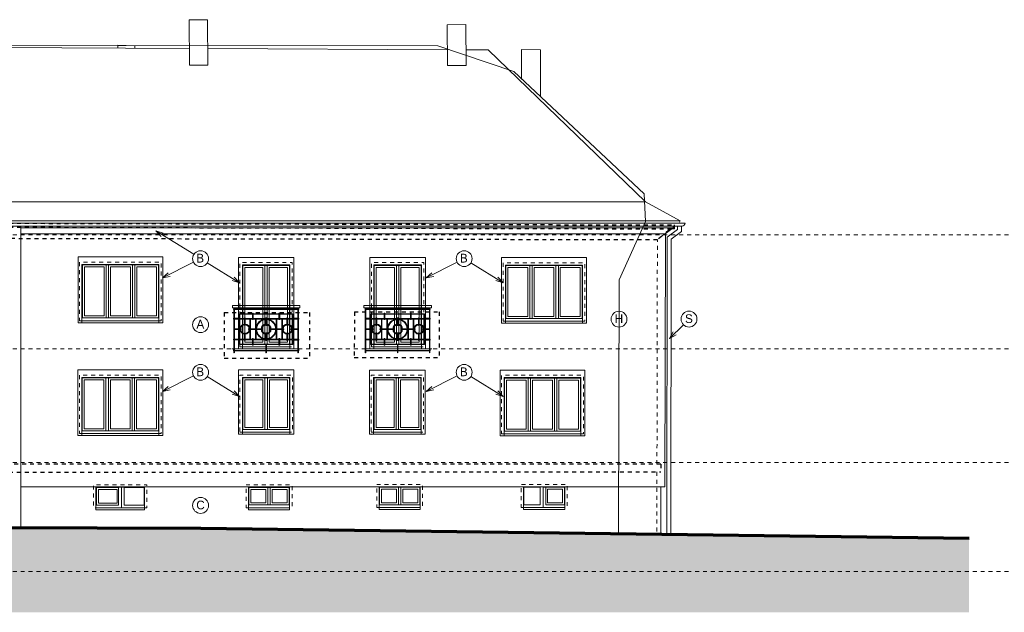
# Model space of a CAD drawing. Extents: x -2490 to 234697, y -105219 to -45378.
# Tile 14 of 15: x 169973 to 194793, y -62947 to -48005. Entities that reach past the tile are written whole.
import ezdxf

# ---------------------------------------------------------------- set-up
doc = ezdxf.new("R2010")
doc.units = 0
doc.header["$MEASUREMENT"] = 0
doc.linetypes.add('čárkovaná S', pattern=[200, 100, -100])
doc.layers.add('2D kreslení - obecné_Číslo_pera__241', color=9, linetype='Continuous', lineweight=13, true_color=0x808080)
doc.layers.add('vodorovné konstrukce_Číslo_pera__241', color=9, linetype='Continuous', lineweight=13, true_color=0x808080)
for name, color, linetype, lineweight in [('2D VÝPLNĚ_Číslo_pera__4', 91, 'Continuous', 13), ('2D ČÁRY_Číslo_pera__1', 7, 'Continuous', 15), ('2D ČÁRY_Číslo_pera__3', 150, 'Continuous', 13), ('blok F_hromosvody_Číslo_pera__1', 7, 'Continuous', 15), ('blok F_komíny_Číslo_pera__1', 7, 'Continuous', 15), ('blok F_pohled1_fasáda_Číslo_pera__1', 7, 'Continuous', 15), ('blok F_pohled1_fasáda_Číslo_pera__2', 1, 'Continuous', 25), ('blok F_pohled1_fasáda_Číslo_pera__3', 150, 'Continuous', 13), ('blok F_pohled1_střecha_Číslo_pera__1', 7, 'Continuous', 15), ('blok F_pohled1_střecha_Číslo_pera__2', 1, 'Continuous', 25), ('blok F_pohled1_terén_Číslo_pera__6', 190, 'Continuous', 70), ('blok I_pohled1_okna_Číslo_pera__3', 150, 'Continuous', 13), ('KRESBA_Číslo_pera__1', 7, 'Continuous', 15), ('obrys_Číslo_pera__1', 7, 'Continuous', 15), ('POZNÁMKY.TEXT_Číslo_pera__4', 91, 'Continuous', 13), ('zdi_Číslo_pera__1', 7, 'Continuous', 15)]:
    doc.layers.add(name, color=color, linetype=linetype, lineweight=lineweight)
doc.layers.add('vodorovné konstrukce', color=7, linetype='Continuous')
doc.styles.add('GENERATED_STYLE_3', font='txt')

# ---------------------------------------------------------------- blocks, each defined once
blk = doc.blocks.new('LINE_12145', base_point=(186353, -56046))
at = {"layer": 'vodorovné konstrukce_Číslo_pera__241', "linetype": 'Continuous'}
for q in [(186704, -55695), (186449, -55879), (186520, -55950)]:
    blk.add_line((186353, -56046), q, dxfattribs=at)
blk = doc.blocks.new('LINE_12156', base_point=(173575, -54516))
at = {"layer": 'vodorovné konstrukce_Číslo_pera__241', "linetype": 'Continuous'}
for q in [(174355, -54121), (173719, -54387), (173764, -54476)]:
    blk.add_line((173575, -54516), q, dxfattribs=at)
blk = doc.blocks.new('LINE_12157', base_point=(175515, -54640))
at = {"layer": 'vodorovné konstrukce_Číslo_pera__241', "linetype": 'Continuous'}
for q in [(174701, -54139), (175330, -54584), (175383, -54499)]:
    blk.add_line((175515, -54640), q, dxfattribs=at)
blk = doc.blocks.new('LINE_12158', base_point=(173575, -57382))
at = {"layer": 'vodorovné konstrukce_Číslo_pera__241', "linetype": 'Continuous'}
for q in [(174355, -56987), (173719, -57253), (173764, -57342)]:
    blk.add_line((173575, -57382), q, dxfattribs=at)
blk = doc.blocks.new('LINE_12159', base_point=(175515, -57506))
at = {"layer": 'vodorovné konstrukce_Číslo_pera__241', "linetype": 'Continuous'}
for q in [(174701, -57005), (175330, -57450), (175383, -57365)]:
    blk.add_line((175515, -57506), q, dxfattribs=at)
blk = doc.blocks.new('LINE_12160', base_point=(180220, -54516))
at = {"layer": 'vodorovné konstrukce_Číslo_pera__241', "linetype": 'Continuous'}
for q in [(181000, -54121), (180364, -54387), (180409, -54476)]:
    blk.add_line((180220, -54516), q, dxfattribs=at)
blk = doc.blocks.new('LINE_12161', base_point=(182161, -54640))
at = {"layer": 'vodorovné konstrukce_Číslo_pera__241', "linetype": 'Continuous'}
for q in [(181346, -54139), (181976, -54584), (182028, -54499)]:
    blk.add_line((182161, -54640), q, dxfattribs=at)
blk = doc.blocks.new('LINE_12162', base_point=(180220, -57382))
at = {"layer": 'vodorovné konstrukce_Číslo_pera__241', "linetype": 'Continuous'}
for q in [(181000, -56987), (180364, -57253), (180409, -57342)]:
    blk.add_line((180220, -57382), q, dxfattribs=at)
blk = doc.blocks.new('LINE_12163', base_point=(182161, -57506))
at = {"layer": 'vodorovné konstrukce_Číslo_pera__241', "linetype": 'Continuous'}
for q in [(181346, -57005), (181976, -57450), (182028, -57365)]:
    blk.add_line((182161, -57506), q, dxfattribs=at)
blk = doc.blocks.new('LINE_12165', base_point=(173404, -53330))
at = {"layer": 'vodorovné konstrukce_Číslo_pera__241', "linetype": 'Continuous'}
for q in [(174365, -53921), (173589, -53385), (173536, -53470)]:
    blk.add_line((173404, -53330), q, dxfattribs=at)

msp = doc.modelspace()

# ---------------------------------------------------------------- hatches: boundary and pattern name
at = {"layer": '2D VÝPLNĚ_Číslo_pera__4', "linetype": 'Continuous'}
msp.add_hatch(color=8, dxfattribs=at).paths.add_polyline_path([(130309.2, -60991.9), (130309.3, -62947.4), (193903.3, -62947.4), (193903.3, -61087.2), (174542.9, -60836.7), (165162.9, -60801.9), (155537.3, -60796.8), (145750.8, -60739.6), (145754.9, -61033.2)], flags=0)

# ---------------------------------------------------------------- linework, layer by layer
at = {"layer": '2D kreslení - obecné_Číslo_pera__241', "color": 8, "linetype": 'Continuous'}
for centre in [(174532.9, -54029.8), (181178.4, -54029.8), (174532.9, -55694.9), (185081.1, -55555.8), (186845.2, -55553.6), (174532.9, -56895.8), (181178.4, -56895.8), (174532.9, -60252.1)]:
    msp.add_circle(centre, 200, dxfattribs=at)
at = {"layer": '2D ČÁRY_Číslo_pera__1', "color": 8, "linetype": 'Continuous'}
for p, q in [((136137.9, -52596.5), (185752.1, -52596.5)), ((135267.9, -53074.7), (186622.1, -53074.7)), ((135143.2, -53132.9), (186746.8, -53132.9)), ((135218.7, -53207.9), (186671.3, -53207.9)), ((169998.7, -53208.2), (169998.7, -60819.8)), ((169998.7, -53252.2), (186447.7, -53252.2)), ((186554.4, -53295.9), (186554.4, -53207.9)), ((186654.4, -53345.9), (186654.4, -53207.9)), ((169998.7, -53402.2), (186248, -53402.2)), ((169998.7, -59782.9), (186235.9, -59782.9))]:
    msp.add_line(p, q, dxfattribs=at)
at = {"layer": '2D ČÁRY_Číslo_pera__1', "color": 8, "linetype": 'Continuous', "flags": 128}
for points in [[(171542.9, -55595.2), (171542.9, -55645.2), (171442.9, -55645.2), (171442.9, -53987.8), (173582.9, -53987.8), (173582.9, -55645.2), (173482.9, -55645.2), (173482.9, -55595.2)], [(176785.2, -56257.2), (176785.2, -56307.2), (176885.2, -56307.2), (176885.2, -53997.8), (175485.2, -53997.8), (175485.2, -56307.2), (175585.2, -56307.2), (175585.2, -56257.2)], [(180100.1, -56257.2), (180100.1, -56307.2), (180200.1, -56307.2), (180200.1, -53997.8), (178800.1, -53997.8), (178800.1, -56307.2), (178900.1, -56307.2), (178900.1, -56257.2)], [(182220.9, -55609.2), (182220.9, -55659.2), (182120.9, -55659.2), (182120.9, -54001.8), (184260.9, -54001.8), (184260.9, -55659.2), (184160.9, -55659.2), (184160.9, -55609.2)], [(172212.9, -55525.2), (172212.9, -54188.9), (172152.9, -54188.9), (172152.9, -55525.2)], [(172872.9, -55525.2), (172872.9, -54188.9), (172812.9, -54188.9), (172812.9, -55525.2)], [(176215.2, -56187.2), (176215.2, -54198.9), (176155.2, -54198.9), (176155.2, -56187.2)], [(179530.1, -56187.2), (179530.1, -54198.9), (179470.1, -54198.9), (179470.1, -56187.2)], [(182890.9, -55539.2), (182890.9, -54202.9), (182830.9, -54202.9), (182830.9, -55539.2)], [(183550.9, -55539.2), (183550.9, -54202.9), (183490.9, -54202.9), (183490.9, -55539.2)], [(171537.8, -58441.2), (171537.8, -58491.2), (171437.8, -58491.2), (171437.8, -56833.8), (173577.8, -56833.8), (173577.8, -58491.2), (173477.8, -58491.2), (173477.8, -58441.2)], [(176785.9, -58406.9), (176785.9, -58456.9), (176885.9, -58456.9), (176885.9, -56835.8), (175485.9, -56835.8), (175485.9, -58456.9), (175585.9, -58456.9), (175585.9, -58406.9)], [(172207.8, -58371.2), (172207.8, -57034.9), (172147.8, -57034.9), (172147.8, -58371.2)], [(172867.8, -58371.2), (172867.8, -57034.9), (172807.8, -57034.9), (172807.8, -58371.2)], [(176215.9, -58336.9), (176215.9, -57036.9), (176155.9, -57036.9), (176155.9, -58336.9)], [(180094.7, -58408.9), (180094.7, -58458.9), (180194.7, -58458.9), (180194.7, -56837.8), (178794.7, -56837.8), (178794.7, -58458.9), (178894.7, -58458.9), (178894.7, -58408.9)], [(179524.7, -58338.9), (179524.7, -57038.9), (179464.7, -57038.9), (179464.7, -58338.9)], [(182181.2, -58446.2), (182181.2, -58496.2), (182081.2, -58496.2), (182081.2, -56838.8), (184221.2, -56838.8), (184221.2, -58496.2), (184121.2, -58496.2), (184121.2, -58446.2)], [(182851.2, -58376.2), (182851.2, -57039.9), (182791.2, -57039.9), (182791.2, -58376.2)], [(183511.2, -58376.2), (183511.2, -57039.9), (183451.2, -57039.9), (183451.2, -58376.2)], [(176290.1, -60240.9), (176290.1, -59798.9), (176230.1, -59798.9), (176230.1, -60240.9)], [(179583, -60233.9), (179583, -59791.9), (179523, -59791.9), (179523, -60233.9)]]:
    msp.add_lwpolyline(points, dxfattribs=at)
at = {"layer": '2D ČÁRY_Číslo_pera__1', "color": 8, "linetype": 'čárkovaná S', "flags": 128}
for points in [[(171482.9, -55595.2), (173542.9, -55595.2), (173542.9, -54118.9), (171482.9, -54118.9)], [(175525.2, -56257.2), (176845.2, -56257.2), (176845.2, -54128.9), (175525.2, -54128.9)], [(178840.1, -56257.2), (180160.1, -56257.2), (180160.1, -54128.9), (178840.1, -54128.9)], [(182160.9, -55609.2), (184220.9, -55609.2), (184220.9, -54132.9), (182160.9, -54132.9)], [(171477.8, -58441.2), (173537.8, -58441.2), (173537.8, -56964.9), (171477.8, -56964.9)], [(175525.9, -58406.9), (176845.9, -58406.9), (176845.9, -56966.9), (175525.9, -56966.9)], [(178834.7, -58408.9), (180154.7, -58408.9), (180154.7, -56968.9), (178834.7, -56968.9)], [(182121.2, -58446.2), (184181.2, -58446.2), (184181.2, -56969.9), (182121.2, -56969.9)], [(173178.4, -60311.9), (171835.6, -60311.9), (171835.6, -59729.9), (173178.4, -59729.9)], [(175681, -60310.9), (176837.8, -60310.9), (176837.8, -59728.9), (175681, -59728.9)], [(178973.9, -60303.9), (180130.7, -60303.9), (180130.7, -59721.9), (178973.9, -59721.9)], [(182614.1, -60304.9), (183775.9, -60304.9), (183775.9, -59722.9), (182614.1, -59722.9)]]:
    msp.add_lwpolyline(points, close=True, dxfattribs=at)
at = {"layer": '2D ČÁRY_Číslo_pera__1', "color": 8, "linetype": 'Continuous', "flags": 128}
for points in [[(171542.9, -55595.2), (173482.9, -55595.2), (173482.9, -54178.9), (171542.9, -54178.9)], [(171552.9, -55525.2), (173472.9, -55525.2), (173472.9, -54188.9), (171552.9, -54188.9)], [(171602.9, -55475.2), (172102.9, -55475.2), (172102.9, -54238.9), (171602.9, -54238.9)], [(172262.9, -55475.2), (172762.9, -55475.2), (172762.9, -54238.9), (172262.9, -54238.9)], [(172922.9, -55475.2), (173422.9, -55475.2), (173422.9, -54238.9), (172922.9, -54238.9)], [(175585.2, -56257.2), (176785.2, -56257.2), (176785.2, -54188.9), (175585.2, -54188.9)], [(175595.2, -56187.2), (176775.2, -56187.2), (176775.2, -54198.9), (175595.2, -54198.9)], [(175645.2, -56137.2), (176105.2, -56137.2), (176105.2, -54248.9), (175645.2, -54248.9)], [(176265.2, -56137.2), (176725.2, -56137.2), (176725.2, -54248.9), (176265.2, -54248.9)], [(178900.1, -56257.2), (180100.1, -56257.2), (180100.1, -54188.9), (178900.1, -54188.9)], [(178910.1, -56187.2), (180090.1, -56187.2), (180090.1, -54198.9), (178910.1, -54198.9)], [(178960.1, -56137.2), (179420.1, -56137.2), (179420.1, -54248.9), (178960.1, -54248.9)], [(179580.1, -56137.2), (180040.1, -56137.2), (180040.1, -54248.9), (179580.1, -54248.9)], [(182220.9, -55609.2), (184160.9, -55609.2), (184160.9, -54192.9), (182220.9, -54192.9)], [(182230.9, -55539.2), (184150.9, -55539.2), (184150.9, -54202.9), (182230.9, -54202.9)], [(182280.9, -55489.2), (182780.9, -55489.2), (182780.9, -54252.9), (182280.9, -54252.9)], [(182940.9, -55489.2), (183440.9, -55489.2), (183440.9, -54252.9), (182940.9, -54252.9)], [(183600.9, -55489.2), (184100.9, -55489.2), (184100.9, -54252.9), (183600.9, -54252.9)], [(171537.8, -58441.2), (173477.8, -58441.2), (173477.8, -57024.9), (171537.8, -57024.9)], [(171547.8, -58371.2), (173467.8, -58371.2), (173467.8, -57034.9), (171547.8, -57034.9)], [(171597.8, -58321.2), (172097.8, -58321.2), (172097.8, -57084.9), (171597.8, -57084.9)], [(172257.8, -58321.2), (172757.8, -58321.2), (172757.8, -57084.9), (172257.8, -57084.9)], [(172917.8, -58321.2), (173417.8, -58321.2), (173417.8, -57084.9), (172917.8, -57084.9)], [(175585.9, -58406.9), (176785.9, -58406.9), (176785.9, -57026.9), (175585.9, -57026.9)], [(175595.9, -58336.9), (176775.9, -58336.9), (176775.9, -57036.9), (175595.9, -57036.9)], [(178894.7, -58408.9), (180094.7, -58408.9), (180094.7, -57028.9), (178894.7, -57028.9)], [(178904.7, -58338.9), (180084.7, -58338.9), (180084.7, -57038.9), (178904.7, -57038.9)], [(182181.2, -58446.2), (184121.2, -58446.2), (184121.2, -57029.9), (182181.2, -57029.9)], [(182191.2, -58376.2), (184111.2, -58376.2), (184111.2, -57039.9), (182191.2, -57039.9)], [(175645.9, -58286.9), (176105.9, -58286.9), (176105.9, -57086.9), (175645.9, -57086.9)], [(176265.9, -58286.9), (176725.9, -58286.9), (176725.9, -57086.9), (176265.9, -57086.9)], [(178954.7, -58288.9), (179414.7, -58288.9), (179414.7, -57088.9), (178954.7, -57088.9)], [(179574.7, -58288.9), (180034.7, -58288.9), (180034.7, -57088.9), (179574.7, -57088.9)], [(182241.2, -58326.2), (182741.2, -58326.2), (182741.2, -57089.9), (182241.2, -57089.9)], [(182901.2, -58326.2), (183401.2, -58326.2), (183401.2, -57089.9), (182901.2, -57089.9)], [(183561.2, -58326.2), (184061.2, -58326.2), (184061.2, -57089.9), (183561.2, -57089.9)], [(173118.4, -60311.9), (171895.6, -60311.9), (171895.6, -59789.9), (173118.4, -59789.9)], [(172536.3, -60311.9), (171895.6, -60311.9), (171895.6, -59794.9), (172536.3, -59794.9)], [(172466.3, -60241.9), (171905.6, -60241.9), (171905.6, -59799.9), (172466.3, -59799.9)], [(173108.4, -60241.9), (172606.3, -60241.9), (172606.3, -59799.9), (173108.4, -59799.9)], [(175741, -60310.9), (176777.8, -60310.9), (176777.8, -59788.9), (175741, -59788.9)], [(175751, -60240.9), (176767.8, -60240.9), (176767.8, -59798.9), (175751, -59798.9)], [(179033.9, -60303.9), (180070.7, -60303.9), (180070.7, -59781.9), (179033.9, -59781.9)], [(179043.9, -60233.9), (180060.7, -60233.9), (180060.7, -59791.9), (179043.9, -59791.9)], [(182674.1, -60304.9), (183715.9, -60304.9), (183715.9, -59782.9), (182674.1, -59782.9)], [(182684.1, -60234.9), (183095.7, -60234.9), (183095.7, -59792.9), (182684.1, -59792.9)], [(183165.7, -60304.9), (183715.9, -60304.9), (183715.9, -59787.9), (183165.7, -59787.9)], [(183235.7, -60234.9), (183705.9, -60234.9), (183705.9, -59792.9), (183235.7, -59792.9)], [(171955.6, -60191.9), (171955.6, -59849.9), (172426.3, -59849.9), (172426.3, -60191.9)], [(175801, -60190.9), (176180.1, -60190.9), (176180.1, -59848.9), (175801, -59848.9)], [(176717.8, -60190.9), (176717.8, -59848.9), (176340.1, -59848.9), (176340.1, -60190.9)], [(179093.9, -60183.9), (179473, -60183.9), (179473, -59841.9), (179093.9, -59841.9)], [(180010.7, -60183.9), (180010.7, -59841.9), (179633, -59841.9), (179633, -60183.9)], [(183655.9, -60184.9), (183655.9, -59842.9), (183275.7, -59842.9), (183275.7, -60184.9)], [(173118.4, -60311.9), (171895.6, -60311.9), (171895.6, -60361.9), (173118.4, -60361.9)], [(175741, -60310.9), (176777.8, -60310.9), (176777.8, -60360.9), (175741, -60360.9)], [(179033.9, -60303.9), (180070.7, -60303.9), (180070.7, -60353.9), (179033.9, -60353.9)], [(182674.1, -60304.9), (183715.9, -60304.9), (183715.9, -60354.9), (182674.1, -60354.9)]]:
    msp.add_lwpolyline(points, close=True, dxfattribs=at)
at = {"layer": '2D ČÁRY_Číslo_pera__3', "color": 8, "linetype": 'čárkovaná S'}
for p, q in [((234697.5, -53432.2), (-2489.7, -53432.2)), ((234697.5, -56302.2), (-2489.7, -56302.2)), ((234697.5, -59172.2), (-2489.7, -59172.2)), ((234697.5, -61922.2), (-2489.7, -61922.2))]:
    msp.add_line(p, q, dxfattribs=at)
at = {"layer": 'blok F_hromosvody_Číslo_pera__1', "color": 8, "linetype": 'Continuous'}
for p, q in [((180510.4, -48666.9), (152650.5, -48638.9)), ((182425.1, -49306.9), (180510.4, -48666.9)), ((185711.7, -52393.9), (182425.1, -49306.9)), ((185749.1, -53093.9), (185711.7, -52393.9)), ((185083.7, -54563.9), (185749.1, -53093.9)), ((185067.3, -60973.1), (185083.7, -54563.9))]:
    msp.add_line(p, q, dxfattribs=at)
at = {"layer": 'blok F_komíny_Číslo_pera__1', "color": 8, "linetype": 'Continuous'}
for p, q in [((174709.1, -48004.5), (174243.4, -48006.9)), ((174243.4, -48006.9), (174249.4, -49153.4)), ((174709.1, -48004.5), (174715.1, -49151)), ((180751.4, -48130.9), (181219.5, -48126.9)), ((180751.4, -48130.9), (180756.8, -49160.3)), ((181219.5, -48126.9), (181224.8, -49156.3)), ((172873.2, -48666.9), (172445.3, -48647.9)), ((172445.3, -48647.9), (172445.7, -48717)), ((172873.2, -48666.9), (172873.5, -48719.1)), ((183098.6, -48766.9), (182620.3, -48757.9)), ((182620.3, -48757.9), (182624.3, -49509.4)), ((183098.6, -48766.9), (183104.7, -49934)), ((174715.1, -49151), (174249.4, -49153.4)), ((180756.8, -49160.3), (181224.8, -49156.3))]:
    msp.add_line(p, q, dxfattribs=at)
at = {"layer": 'blok F_pohled1_fasáda_Číslo_pera__1', "color": 8, "linetype": 'Continuous'}
for p, q in [((186235.9, -59782.9), (186248, -53402.2)), ((186283.7, -60988.6), (186297.8, -53488.3)), ((186383.7, -60989.9), (186397.7, -53538.4)), ((186130.9, -59407.6), (186130.9, -59407.9)), ((186131.7, -59782.9), (186134.5, -60985.2))]:
    msp.add_line(p, q, dxfattribs=at)
at = {"layer": 'blok F_pohled1_fasáda_Číslo_pera__2', "color": 8, "linetype": 'čárkovaná S'}
for p, q in [((146105.4, -53075.9), (186481.5, -53180.9)), ((146105.5, -53175.9), (186482.8, -53279.9)), ((186332.4, -53301.9), (186150.3, -53467.9)), ((186413.5, -53283.9), (186332.4, -53301.9)), ((186482.8, -53279.9), (186413.5, -53283.9)), ((186482.8, -53279.9), (186481.5, -53180.9)), ((186047.7, -53558.9), (145679.1, -53476.9)), ((186150.3, -53467.9), (186047.7, -53558.9)), ((186132.7, -59209.9), (145703.3, -59215.9)), ((186132.7, -59209.9), (186133, -59407.9)), ((145700.4, -59415.9), (186133, -59407.9))]:
    msp.add_line(p, q, dxfattribs=at)
at = {"layer": 'blok F_pohled1_fasáda_Číslo_pera__3', "color": 8, "linetype": 'čárkovaná S'}
for p, q in [((186037, -59209.8), (186047.7, -53558.9)), ((186030.9, -59407.8), (186034.5, -60985.4))]:
    msp.add_line(p, q, dxfattribs=at)
at = {"layer": 'blok F_pohled1_střecha_Číslo_pera__1', "color": 8, "linetype": 'Continuous'}
for p, q in [((165345.4, -48686.5), (174247.1, -48729.5)), ((174712.9, -48731.7), (180754.7, -48760.9)), ((181222.8, -48763.2), (181782.9, -48765.9)), ((181782.9, -48765.9), (185752.1, -52596.5))]:
    msp.add_line(p, q, dxfattribs=at)
at = {"layer": 'blok F_pohled1_střecha_Číslo_pera__2', "color": 8, "linetype": 'čárkovaná S'}
for p, q in [((175127.5, -55385.9), (175126.4, -56535.9)), ((175127.5, -55385.9), (177277.9, -55385.9)), ((177277.9, -55385.9), (177276.8, -56535.9)), ((178409, -55368.9), (178408, -56518.9)), ((178409, -55368.9), (180546, -55368.9)), ((180546, -55368.9), (180544.9, -56518.9)), ((175126.4, -56535.9), (177276.8, -56535.9)), ((178408, -56518.9), (180544.9, -56518.9))]:
    msp.add_line(p, q, dxfattribs=at)
at = {"layer": 'blok F_pohled1_terén_Číslo_pera__6', "color": 8, "linetype": 'Continuous'}
for p, q in [((174542.9, -60836.7), (165162.9, -60801.9)), ((193903.3, -61087.2), (174542.9, -60836.7))]:
    msp.add_line(p, q, dxfattribs=at)
at = {"layer": 'blok I_pohled1_okna_Číslo_pera__3', "color": 8, "linetype": 'Continuous'}
msp.add_line((178835.6, -58460.4), (180153.8, -58459.6), dxfattribs=at)
at = {"layer": 'KRESBA_Číslo_pera__1', "color": 8, "linetype": 'Continuous'}
for p, q in [((186604.9, -53110.8), (186622.1, -53074.7)), ((177045.2, -56302.2), (175320.2, -56302.2)), ((175320.2, -56307.2), (177045.2, -56307.2)), ((177045.2, -56307.2), (177045.2, -56302.2)), ((180360.1, -56302.2), (178635.1, -56302.2)), ((178635.1, -56307.2), (180360.1, -56307.2)), ((180360.1, -56307.2), (180360.1, -56302.2)), ((177005.2, -56347.2), (175365.2, -56347.2)), ((175365.2, -56352.2), (177005.2, -56352.2)), ((177005.2, -56352.2), (177005.2, -56347.2)), ((180320.1, -56347.2), (178680.1, -56347.2)), ((178680.1, -56352.2), (180320.1, -56352.2)), ((180320.1, -56352.2), (180320.1, -56347.2))]:
    msp.add_line(p, q, dxfattribs=at)
at = {"layer": 'KRESBA_Číslo_pera__1', "color": 8, "linetype": 'Continuous', "flags": 128}
for points in [[(175335.2, -55267.2), (177035.2, -55267.2), (177035.2, -55207.2), (175335.2, -55207.2)], [(175365.2, -55312.2), (177005.2, -55312.2), (177005.2, -55292.2), (175365.2, -55292.2)], [(175385.2, -55267.2), (175385.2, -55801.2), (175510.2, -55801.2), (175510.2, -55815.2), (175385.2, -55815.2), (175385.2, -56397.4), (175377.6, -56404.8), (175370.2, -56397.4), (175370.2, -55267.2)], [(176985.2, -55267.2), (176985.2, -55801.2), (176860.2, -55801.2), (176860.2, -55815.2), (176985.2, -55815.2), (176985.2, -56397.4), (176992.7, -56404.8), (177000.2, -56397.4), (177000.2, -55267.2)], [(178650.1, -55267.2), (180350.1, -55267.2), (180350.1, -55207.2), (178650.1, -55207.2)], [(178680.1, -55312.2), (180320.1, -55312.2), (180320.1, -55292.2), (178680.1, -55292.2)], [(178700.1, -55267.2), (178700.1, -55801.2), (178825.1, -55801.2), (178825.1, -55815.2), (178700.1, -55815.2), (178700.1, -56397.4), (178692.6, -56404.8), (178685.1, -56397.4), (178685.1, -55267.2)], [(180300.1, -55267.2), (180300.1, -55801.2), (180175.1, -55801.2), (180175.1, -55815.2), (180300.1, -55815.2), (180300.1, -56397.4), (180307.7, -56404.8), (180315.1, -56397.4), (180315.1, -55267.2)], [(171542.9, -55645.2), (173482.9, -55645.2), (173482.9, -55595.2), (171542.9, -55595.2)], [(175480.4, -55554.7), (175365.2, -55554.7), (175365.2, -55534.7), (175480.4, -55534.7)], [(175445.2, -55537.2), (175445.2, -55552.2), (175510.2, -55552.2), (175510.2, -56062.2), (175445.2, -56062.2), (175445.2, -56077.2), (175510.2, -56077.2), (175510.2, -56197.2), (176178.2, -56197.2), (176178.2, -56397.2), (176185.1, -56404.2), (176192.2, -56397.2), (176192.2, -56197.2), (176860.2, -56197.2), (176860.2, -56077.2), (176925.2, -56077.2), (176925.2, -56062.2), (176860.2, -56062.2), (176860.2, -55552.2), (176925.2, -55552.2), (176925.2, -55537.2), (176860.2, -55537.2), (176860.2, -55417.2), (175510.2, -55417.2), (175510.2, -55537.2)], [(175525.2, -55537.2), (175525.2, -55432.2), (176845.2, -55432.2), (176845.2, -55537.2)], [(175525.2, -56062.2), (175525.2, -55552.2), (175775.2, -55552.2), (175775.2, -56062.2)], [(175639.2, -55717.2), (175659.2, -55717.2), (175659.2, -55522.2), (175639.2, -55522.2)], [(175790.2, -56062.2), (175790.2, -55552.2), (175915.2, -55552.2), (175915.2, -56062.2)], [(175842.2, -55402.2), (175862.2, -55402.2), (175862.2, -55567.2), (175842.2, -55567.2)], [(175930.2, -56062.2), (175930.2, -55552.2), (176440.2, -55552.2), (176440.2, -56062.2)], [(176174.2, -55717.2), (176194.2, -55717.2), (176194.2, -55522.2), (176174.2, -55522.2)], [(176455.2, -56062.2), (176455.2, -55552.2), (176580.2, -55552.2), (176580.2, -56062.2)], [(176528.2, -55402.2), (176508.2, -55402.2), (176508.2, -55567.2), (176528.2, -55567.2)], [(176595.2, -56062.2), (176595.2, -55552.2), (176845.2, -55552.2), (176845.2, -56062.2)], [(176709.2, -55717.2), (176729.2, -55717.2), (176729.2, -55522.2), (176709.2, -55522.2)], [(176890, -55557.2), (177005.2, -55557.2), (177005.2, -55532.2), (176890, -55532.2)], [(178795.3, -55554.7), (178680.1, -55554.7), (178680.1, -55534.7), (178795.3, -55534.7)], [(178760.1, -55537.2), (178760.1, -55552.2), (178825.1, -55552.2), (178825.1, -56062.2), (178760.1, -56062.2), (178760.1, -56077.2), (178825.1, -56077.2), (178825.1, -56197.2), (179493.1, -56197.2), (179493.1, -56397.2), (179500.1, -56404.2), (179507.1, -56397.2), (179507.1, -56197.2), (180175.1, -56197.2), (180175.1, -56077.2), (180240.1, -56077.2), (180240.1, -56062.2), (180175.1, -56062.2), (180175.1, -55552.2), (180240.1, -55552.2), (180240.1, -55537.2), (180175.1, -55537.2), (180175.1, -55417.2), (178825.1, -55417.2), (178825.1, -55537.2)], [(178840.1, -55537.2), (178840.1, -55432.2), (180160.1, -55432.2), (180160.1, -55537.2)], [(178840.1, -56062.2), (178840.1, -55552.2), (179090.1, -55552.2), (179090.1, -56062.2)], [(178954.2, -55717.2), (178974.2, -55717.2), (178974.2, -55522.2), (178954.2, -55522.2)], [(179105.1, -56062.2), (179105.1, -55552.2), (179230.1, -55552.2), (179230.1, -56062.2)], [(179157.1, -55402.2), (179177.1, -55402.2), (179177.1, -55567.2), (179157.1, -55567.2)], [(179245.1, -56062.2), (179245.1, -55552.2), (179755.1, -55552.2), (179755.1, -56062.2)], [(179489.2, -55717.2), (179509.2, -55717.2), (179509.2, -55522.2), (179489.2, -55522.2)], [(179770.1, -56062.2), (179770.1, -55552.2), (179895.1, -55552.2), (179895.1, -56062.2)], [(179843.1, -55402.2), (179823.1, -55402.2), (179823.1, -55567.2), (179843.1, -55567.2)], [(179910.1, -56062.2), (179910.1, -55552.2), (180160.1, -55552.2), (180160.1, -56062.2)], [(180024.2, -55717.2), (180044.2, -55717.2), (180044.2, -55522.2), (180024.2, -55522.2)], [(180204.9, -55557.2), (180320.1, -55557.2), (180320.1, -55532.2), (180204.9, -55532.2)], [(175558.3, -55818.2), (175443.1, -55818.2), (175443.1, -55798.2), (175558.3, -55798.2)], [(176095.2, -55818.2), (176095.2, -55798.2), (175740.2, -55798.2), (175740.2, -55818.2)], [(176275.2, -55818.2), (176630.2, -55818.2), (176630.2, -55798.2), (176275.2, -55798.2)], [(176810.2, -55818.2), (176925.4, -55818.2), (176925.4, -55798.2), (176810.2, -55798.2)], [(178873.2, -55818.2), (178758, -55818.2), (178758, -55798.2), (178873.2, -55798.2)], [(179410.1, -55818.2), (179410.1, -55798.2), (179055.1, -55798.2), (179055.1, -55818.2)], [(179590.1, -55818.2), (179945.1, -55818.2), (179945.1, -55798.2), (179590.1, -55798.2)], [(180125.1, -55818.2), (180240.3, -55818.2), (180240.3, -55798.2), (180125.1, -55798.2)], [(182220.9, -55659.2), (184160.9, -55659.2), (184160.9, -55609.2), (182220.9, -55609.2)], [(175480.4, -56079.7), (175365.2, -56079.7), (175365.2, -56059.7), (175480.4, -56059.7)], [(175525.2, -56182.2), (175525.2, -56077.2), (175790.2, -56077.2), (175915.2, -56077.2), (175930.2, -56077.2), (176440.2, -56077.2), (176455.2, -56077.2), (176580.2, -56077.2), (176595.2, -56077.2), (176845.2, -56077.2), (176845.2, -56182.2)], [(175639.2, -55897.2), (175639.2, -56092.2), (175659.2, -56092.2), (175659.2, -55897.2)], [(175842.2, -56212.2), (175862.2, -56212.2), (175862.2, -56047.2), (175842.2, -56047.2)], [(176174.2, -55897.2), (176174.2, -56092.2), (176194.2, -56092.2), (176194.2, -55897.2)], [(176528.2, -56212.2), (176508.2, -56212.2), (176508.2, -56047.2), (176528.2, -56047.2)], [(176709.2, -55897.2), (176709.2, -56092.2), (176729.2, -56092.2), (176729.2, -55897.2)], [(176890, -56057.2), (177005.2, -56057.2), (177005.2, -56082.2), (176890, -56082.2)], [(178795.3, -56079.7), (178680.1, -56079.7), (178680.1, -56059.7), (178795.3, -56059.7)], [(178840.1, -56182.2), (178840.1, -56077.2), (179105.1, -56077.2), (179230.1, -56077.2), (179245.1, -56077.2), (179755.1, -56077.2), (179770.1, -56077.2), (179895.1, -56077.2), (179910.1, -56077.2), (180160.1, -56077.2), (180160.1, -56182.2)], [(178954.2, -55897.2), (178954.2, -56092.2), (178974.2, -56092.2), (178974.2, -55897.2)], [(179157.1, -56212.2), (179177.1, -56212.2), (179177.1, -56047.2), (179157.1, -56047.2)], [(179489.2, -55897.2), (179489.2, -56092.2), (179509.2, -56092.2), (179509.2, -55897.2)], [(179843.1, -56212.2), (179823.1, -56212.2), (179823.1, -56047.2), (179843.1, -56047.2)], [(180024.2, -55897.2), (180024.2, -56092.2), (180044.2, -56092.2), (180044.2, -55897.2)], [(180204.9, -56057.2), (180320.1, -56057.2), (180320.1, -56082.2), (180204.9, -56082.2)], [(175365.2, -56352.2), (177005.2, -56352.2), (177005.2, -56302.2), (175365.2, -56302.2)], [(178680.1, -56352.2), (180320.1, -56352.2), (180320.1, -56302.2), (178680.1, -56302.2)], [(171537.8, -58491.2), (173477.8, -58491.2), (173477.8, -58441.2), (171537.8, -58441.2)], [(175585.9, -58456.9), (176785.9, -58456.9), (176785.9, -58406.9), (175585.9, -58406.9)], [(178894.7, -58458.9), (180094.7, -58458.9), (180094.7, -58408.9), (178894.7, -58408.9)], [(182181.2, -58496.2), (184121.2, -58496.2), (184121.2, -58446.2), (182181.2, -58446.2)]]:
    msp.add_lwpolyline(points, close=True, dxfattribs=at)
for points in [[(175930.2, -55807.2, 1), (176440.2, -55807.2, 1)], [(175945.2, -55807.2, -1), (176425.2, -55807.2, -1)], [(179245.1, -55807.2, 1), (179755.1, -55807.2, 1)], [(179260.1, -55807.2, -1), (179740.1, -55807.2, -1)], [(175525.2, -55807.2, 1), (175775.2, -55807.2, 1)], [(175540.2, -55807.2, -1), (175760.2, -55807.2, -1)], [(176060.2, -55807.2, 1), (176310.2, -55807.2, 1)], [(176075.2, -55807.2, -1), (176295.2, -55807.2, -1)], [(176845.2, -55807.2, -1), (176595.2, -55807.2, -1)], [(176830.2, -55807.2, 1), (176610.2, -55807.2, 1)], [(178840.1, -55807.2, 1), (179090.1, -55807.2, 1)], [(178855.1, -55807.2, -1), (179075.1, -55807.2, -1)], [(179375.1, -55807.2, 1), (179625.1, -55807.2, 1)], [(179390.1, -55807.2, -1), (179610.1, -55807.2, -1)], [(180160.1, -55807.2, -1), (179910.1, -55807.2, -1)], [(180145.1, -55807.2, 1), (179925.1, -55807.2, 1)]]:
    msp.add_lwpolyline(points, format="xyb", close=True, dxfattribs=at)
at = {"layer": 'obrys_Číslo_pera__1', "color": 8, "linetype": 'Continuous'}
for p, q in [((186622.1, -53074.7), (185752.1, -52596.5)), ((186297.8, -53488.3), (186554.4, -53295.9)), ((186397.7, -53538.4), (186654.4, -53345.9)), ((186447.7, -53202.2), (186447.7, -53252.2))]:
    msp.add_line(p, q, dxfattribs=at)
msp.add_arc((186671.8, -53132.9), 75, 269.56609, 0, dxfattribs=at)
at = {"layer": 'zdi_Číslo_pera__1', "color": 8, "linetype": 'Continuous'}
msp.add_line((186447.7, -53252.2), (186247.8, -53402.2), dxfattribs=at)

# ---------------------------------------------------------------- block references
at = {"layer": 'vodorovné konstrukce', "color": 8, "linetype": 'Continuous'}
for name, p in [('LINE_12165', (173403.6, -53329.6)), ('LINE_12156', (173574.7, -54515.8)), ('LINE_12157', (175515.4, -54639.7)), ('LINE_12160', (180220.2, -54515.8)), ('LINE_12161', (182160.9, -54639.7)), ('LINE_12145', (186352.6, -56046.2)), ('LINE_12158', (173574.7, -57381.8)), ('LINE_12159', (175515.4, -57505.7)), ('LINE_12162', (180220.2, -57381.8)), ('LINE_12163', (182160.9, -57505.7))]:
    msp.add_blockref(name, p, dxfattribs=at)

# ---------------------------------------------------------------- texts
at = {"layer": 'POZNÁMKY.TEXT_Číslo_pera__4', "color": 8, "linetype": 'Continuous', "char_height": 220, "attachment_point": 4, "style": 'GENERATED_STYLE_3'}
for s, insert in [('{B}', (174424.3, -54017.2)), ('{B}', (181069.8, -54017.2)), ('{A}', (174428.3, -55682.3)), ('{H}', (184972.5, -55543.2)), ('{S}', (186744.6, -55544.9)), ('{B}', (174424.3, -56883.2)), ('{B}', (181069.8, -56883.2)), ('{C}', (174424.3, -60243.2))]:
    msp.add_mtext(s, dxfattribs=dict(at, insert=insert))

doc.saveas('drawing.dxf')
